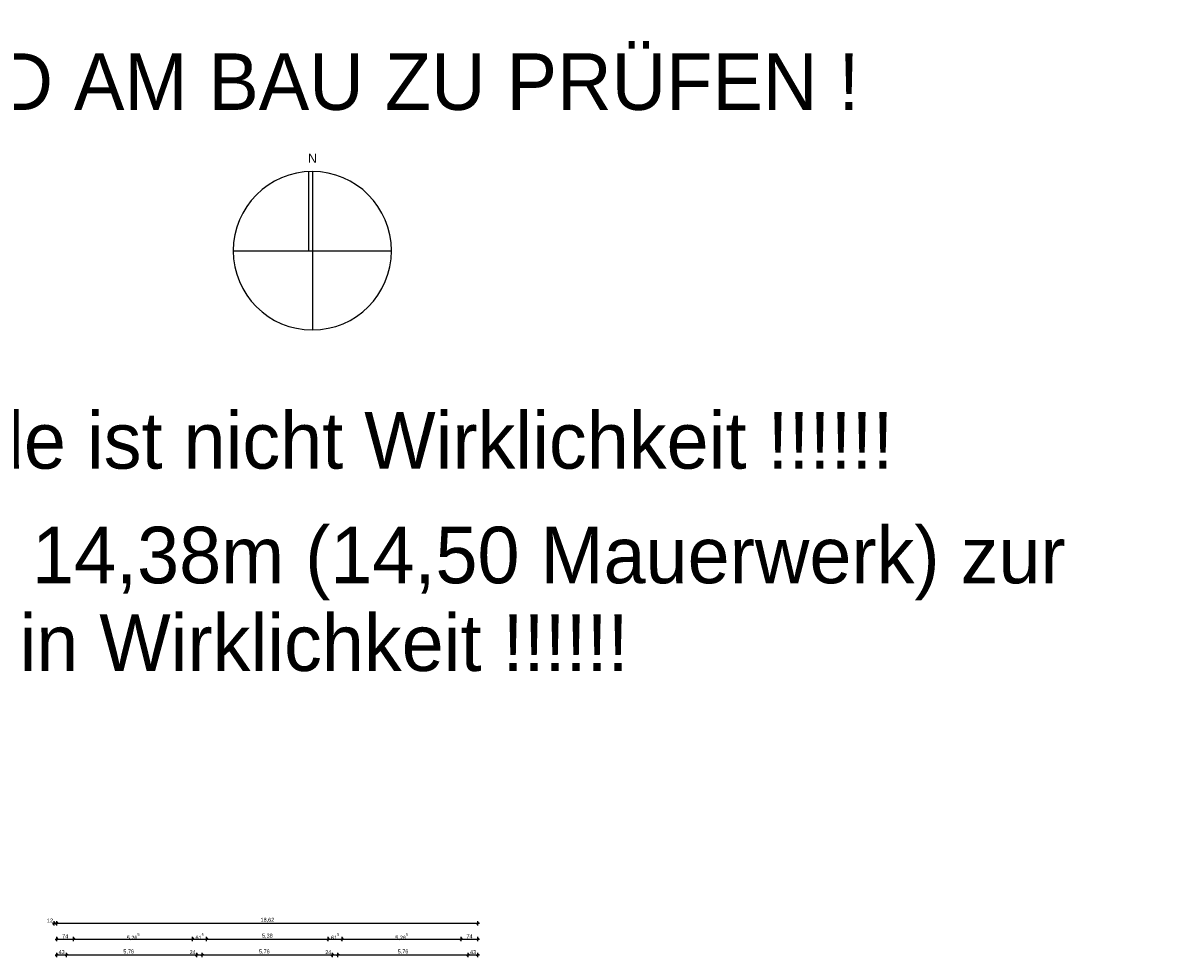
# Model space of a CAD drawing. Extents: x -73 to 359, y -4 to 85.
# Tile 62 of 149: x -34 to 16, y 44 to 85. Entities that reach past the tile are written whole.
import ezdxf

# ---------------------------------------------------------------- set-up
doc = ezdxf.new("R2010")
doc.units = 0
doc.header["$MEASUREMENT"] = 0
for name, color, linetype in [('0._EG_7_P_BM_AUSSEN', 7, 'Continuous'), ('0._EG_7_P_ZE_PLANKOPF', 7, 'Continuous'), ('0._EG_7_P_ZE_TEXT', 7, 'Continuous')]:
    doc.layers.add(name, color=color, linetype=linetype)
doc.styles.add('ERSTELLTER_STIL_1', font='txt')
doc.styles.add('ERSTELLTER_STIL_2', font='txt')

msp = doc.modelspace()

# ---------------------------------------------------------------- linework, layer by layer
at = {"layer": '0._EG_7_P_BM_AUSSEN', "linetype": 'Continuous', "ltscale": 1000}
for p, q in [((-32.904, 45.325), (-32.829, 45.325)), ((-32.779, 45.375), (-32.879, 45.275)), ((-32.829, 45.231), (-32.829, 45.419)), ((-32.829, 45.325), (-32.709, 45.325)), ((-32.659, 45.375), (-32.759, 45.275)), ((-32.709, 45.231), (-32.709, 45.419)), ((-32.709, 45.325), (-14.089, 45.325)), ((-14.139, 45.275), (-14.039, 45.375)), ((-14.089, 45.231), (-14.089, 45.419)), ((-14.089, 45.325), (-14.014, 45.325)), ((-32.784, 44.625), (-32.709, 44.625)), ((-32.659, 44.675), (-32.759, 44.575)), ((-32.709, 44.531), (-32.709, 44.719)), ((-32.709, 44.625), (-31.969, 44.625)), ((-31.919, 44.675), (-32.019, 44.575)), ((-31.969, 44.531), (-31.969, 44.719)), ((-31.969, 44.625), (-26.704, 44.625)), ((-26.654, 44.675), (-26.754, 44.575)), ((-26.704, 44.531), (-26.704, 44.719)), ((-26.704, 44.625), (-26.089, 44.625)), ((-26.039, 44.675), (-26.139, 44.575)), ((-26.089, 44.531), (-26.089, 44.719)), ((-26.089, 44.625), (-20.709, 44.625)), ((-20.659, 44.675), (-20.759, 44.575)), ((-20.709, 44.531), (-20.709, 44.719)), ((-20.709, 44.625), (-20.094, 44.625)), ((-20.044, 44.675), (-20.144, 44.575)), ((-20.094, 44.531), (-20.094, 44.719)), ((-20.094, 44.625), (-14.829, 44.625)), ((-14.779, 44.675), (-14.879, 44.575)), ((-14.829, 44.531), (-14.829, 44.719)), ((-14.829, 44.625), (-14.089, 44.625)), ((-14.139, 44.575), (-14.039, 44.675)), ((-14.089, 44.531), (-14.089, 44.719)), ((-14.089, 44.625), (-14.014, 44.625)), ((-32.784, 43.925), (-32.709, 43.925)), ((-32.659, 43.975), (-32.759, 43.875)), ((-32.709, 43.831), (-32.709, 44.019)), ((-32.709, 43.925), (-32.279, 43.925)), ((-32.229, 43.975), (-32.329, 43.875)), ((-32.279, 43.831), (-32.279, 44.019)), ((-32.279, 43.925), (-26.519, 43.925)), ((-26.469, 43.975), (-26.569, 43.875)), ((-26.519, 43.831), (-26.519, 44.019)), ((-26.519, 43.925), (-26.279, 43.925)), ((-26.229, 43.975), (-26.329, 43.875)), ((-26.279, 43.831), (-26.279, 44.019)), ((-26.279, 43.925), (-20.519, 43.925)), ((-20.469, 43.975), (-20.569, 43.875)), ((-20.519, 43.831), (-20.519, 44.019)), ((-20.519, 43.925), (-20.279, 43.925)), ((-20.229, 43.975), (-20.329, 43.875)), ((-20.279, 43.831), (-20.279, 44.019)), ((-20.279, 43.925), (-14.519, 43.925)), ((-14.469, 43.975), (-14.569, 43.875)), ((-14.519, 43.831), (-14.519, 44.019)), ((-14.519, 43.925), (-14.089, 43.925)), ((-14.139, 43.875), (-14.039, 43.975)), ((-14.089, 43.831), (-14.089, 44.019)), ((-14.089, 43.925), (-14.014, 43.925))]:
    msp.add_line(p, q, dxfattribs=at)
at = {"layer": '0._EG_7_P_ZE_PLANKOPF', "linetype": 'Continuous', "ltscale": 1000}
for p, q in [((-21.563, 75.057), (-21.563, 78.553)), ((-21.406, 78.557), (-21.406, 71.557)), ((-24.906, 75.057), (-17.906, 75.057))]:
    msp.add_line(p, q, dxfattribs=at)
for start, end in [(0, 180), (180, 0)]:
    msp.add_arc((-21.406, 75.057), 3.5, start, end, dxfattribs=at)

# ---------------------------------------------------------------- texts
at = {"layer": '0._EG_7_P_BM_AUSSEN', "linetype": 'Continuous', "char_height": 0.175, "attachment_point": 7, "style": 'ERSTELLTER_STIL_1'}
for s, insert in [('{12}', (-33.144, 45.36)), ('{18,62}', (-23.698, 45.36)), ('{74}', (-32.471, 44.66)), ('{5,26\\A1{\\H0.7x;\\S5^  ;}}', (-29.613, 44.566)), ('{61\\A1{\\H0.7x;\\S5^  ;}}', (-26.573, 44.597)), ('{5,38}', (-23.631, 44.66)), ('{61\\A1{\\H0.7x;\\S5^  ;}}', (-20.578, 44.597)), ('{5,26\\A1{\\H0.7x;\\S5^  ;}}', (-17.738, 44.566)), ('{74}', (-14.591, 44.66)), ('{43}', (-32.626, 43.96)), ('{5,76}', (-29.764, 43.96)), ('{24}', (-26.834, 43.96)), ('{5,76}', (-23.764, 43.96)), ('{24}', (-20.834, 43.96)), ('{5,76}', (-17.631, 43.96)), ('{43}', (-14.436, 43.96))]:
    msp.add_mtext(s, dxfattribs=dict(at, insert=insert))
at = {"layer": '0._EG_7_P_ZE_PLANKOPF', "linetype": 'Continuous', "insert": (-21.208, 78.944), "char_height": 0.4, "attachment_point": 9, "style": 'ERSTELLTER_STIL_1'}
msp.add_mtext('{N}', dxfattribs=at)
at = {"layer": '0._EG_7_P_ZE_TEXT', "linetype": 'Continuous', "char_height": 2.5, "attachment_point": 7, "style": 'ERSTELLTER_STIL_2'}
for s, insert in [('{ALLE MAßE SIND AM BAU ZU PRÜFEN !}', (-60.186, 81.248)), ('{Lage der Gebäude ist nicht Wirklichkeit !!!!!!}', (-60.186, 64.668))]:
    msp.add_mtext(s, dxfattribs=dict(at, insert=insert))
at = {"layer": '0._EG_7_P_ZE_TEXT', "linetype": 'Continuous', "insert": (-60.186, 55.724), "char_height": 2.5, "width": 83.99174, "attachment_point": 7, "line_spacing_factor": 0.930574, "style": 'ERSTELLTER_STIL_2'}
msp.add_mtext('{Schilderwerkstatt 14,38m (14,50 Mauerwerk) zur Zulassungsstelle in Wirklichkeit !!!!!!}', dxfattribs=at)

doc.saveas('drawing.dxf')
